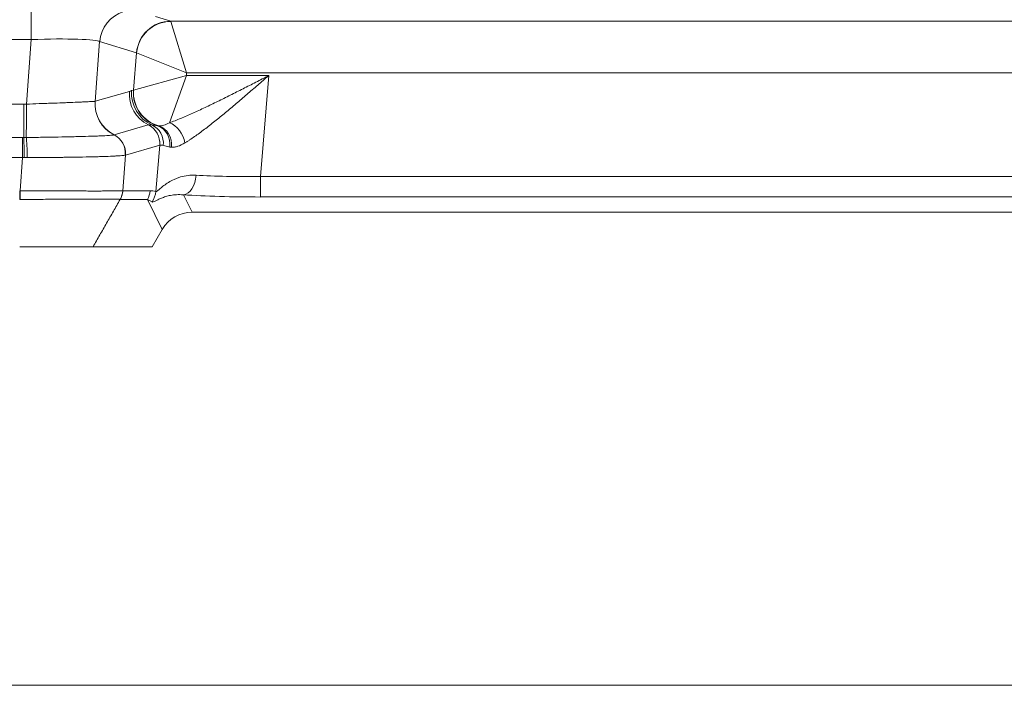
# Model space of a CAD drawing. Header units: millimetres. Extents: x 4 to 837, y 5 to 589.
# Tile 113 of 164: x 667.36 to 681.64, y 241.5 to 251.15. Entities that reach past the tile are written whole.
import ezdxf

# ---------------------------------------------------------------- set-up
doc = ezdxf.new("R2010")
doc.units = ezdxf.units.MM
doc.layers.add('1', color=7, linetype='Continuous', true_color=0xffffff)
doc.styles.add('ideas_simplex', font='simplex.shx')
doc.dimstyles.get("Standard").update_dxf_attribs({"dimtxt": 0.18, "dimasz": 0.18, "dimexe": 0.18, "dimexo": 0.0625, "dimgap": 0.09, "dimtad": 0, "dimtih": 1, "dimtoh": 1, "dimdec": 4, "dimzin": 0, "dimdsep": 46, "dimtxsty": 'Standard', "dimcen": 0.09, "dimadec": 0, "dimazin": 0, "dimtfac": 1, "dimtdec": 4, "dimtofl": 0, "dimtmove": 0, "dimatfit": 3, "dimfxl": 1, "dimtolj": 1, "dimtzin": 0, "dimarcsym": 0})

# ---------------------------------------------------------------- blocks, each defined once
blk = doc.blocks.new('_U11')
at = {"layer": '1', "color": 152, "lineweight": 13}
for p, q in [((686.391509, 321.859267), (606.996155, 321.859267)), ((658.921021, 247.859267), (606.996155, 247.859267))]:
    blk.add_line(p, q, dxfattribs=at)
at = {"layer": '1', "color": 27, "lineweight": 13}
blk.add_line((608.996155, 321.859267), (608.996155, 247.859267), dxfattribs=at)
at = {"layer": '1', "color": 87, "lineweight": 25}
for p, q in [((607.496155, 293.446767), (601.871155, 293.446767)), ((601.871155, 293.446767), (601.871155, 291.946767)), ((607.496155, 291.946767), (607.496155, 293.446767)), ((601.871155, 277.771767), (601.871155, 276.271767)), ((607.496155, 276.271767), (607.496155, 277.771767)), ((601.871155, 276.271767), (607.496155, 276.271767))]:
    blk.add_line(p, q, dxfattribs=at)
at = {"layer": '1', "color": 27, "lineweight": 18}
for points in [[(608.996155, 321.859267), (609.525136, 318.859269), (608.467174, 318.859265)], [(608.996155, 247.859267), (608.467174, 250.859265), (609.525136, 250.859269)]]:
    blk.add_solid(points, dxfattribs=at)
at = {"layer": '1', "color": 87, "linetype": 'Continuous', "lineweight": 25, "char_height": 3, "attachment_point": 7, "rotation": 90, "line_spacing_factor": 1.204819, "style": 'ideas_simplex'}
for s, insert in [('\\W1.2715;2.913', (607.342655, 277.719267)), ('\\W1.1250;74', (600.030155, 282.174267))]:
    blk.add_mtext(s, dxfattribs=dict(at, insert=insert))

msp = doc.modelspace()

# ---------------------------------------------------------------- linework, layer by layer
at = {"layer": '1', "color": 143, "linetype": 'Continuous', "lineweight": 13}
for p, q in [((667.53, 251.303), (667.53, 250.863)), ((669.333, 251.196), (669.552, 251.128)), ((669.552, 251.128), (708.231, 251.128)), ((669.554, 251.126), (669.783, 250.379)), ((667.53, 250.863), (661.253, 250.863)), ((667.459, 249.927), (667.53, 250.863)), ((668.521, 250.833), (668.456, 249.967)), ((669.056, 250.669), (668.521, 250.833)), ((669.013, 250.131), (669.057, 250.668)), ((669.057, 250.668), (669.783, 250.379)), ((669.013, 250.131), (669.78, 250.34)), ((669.533, 249.656), (669.78, 250.34)), ((669.783, 250.379), (669.78, 250.34)), ((669.78, 250.34), (670.973, 250.34)), ((708, 250.379), (669.783, 250.379)), ((670.973, 250.34), (670.854, 248.88)), ((668.985, 250.123), (669.012, 250.13)), ((668.458, 249.968), (668.954, 250.112)), ((661.361, 249.927), (667.422, 249.927)), ((667.422, 249.927), (667.422, 249.443)), ((668.732, 249.481), (669.227, 249.625)), ((661.38, 249.443), (667.403, 249.443)), ((667.403, 249.443), (667.403, 249.152)), ((669.392, 249.332), (668.897, 249.188)), ((669.337, 248.661), (669.392, 249.332)), ((667.403, 249.152), (661.38, 249.152)), ((667.367, 248.672), (667.403, 249.152)), ((668.897, 249.188), (668.858, 248.671)), ((670.854, 248.88), (706.929, 248.88)), ((670.854, 248.88), (670.854, 248.581)), ((668.858, 248.67), (669.252, 248.67)), ((669.735, 248.612), (669.861, 248.359)), ((706.929, 248.581), (670.854, 248.581)), ((669.213, 248.545), (668.819, 248.545)), ((669.43, 248.111), (669.213, 248.545))]:
    msp.add_line(p, q, dxfattribs=at)
at = {"layer": '1', "color": 143, "linetype": 'Continuous', "lineweight": 18}
for p, q in [((707.922, 248.359), (669.861, 248.359)), ((669.43, 248.111), (669.284, 247.859)), ((668.425, 247.859), (669.284, 247.859))]:
    msp.add_line(p, q, dxfattribs=at)
at = {"layer": '1', "color": 251, "linetype": 'Continuous', "lineweight": 18}
msp.add_line((632.039, 241.504), (745.744, 241.504), dxfattribs=at)
at = {"layer": '1', "color": 143, "linetype": 'Continuous', "lineweight": 13}
for centre, major_axis, ratio, start_param, end_param in [((669.018, 250.792), (-0.146, -0.478), 0.996014, 3.740438, 4.926838), ((669.552, 250.629), (0.146, 0.478), 0.996014, 0.297852, 1.785245), ((669.554, 250.628), (0.368, 0.339), 0.992996, 0.829626, 2.311967), ((669.531, 250.379), (-0.02, -0.75), 0.029238, 3.055122, 3.116209), ((667.519, 250.788), (-1.006, -0.038), 0.073389, 3.2207, 4.698766), ((669.035, 250.419), (-0.021, -0.25), 0.087194, 3.061499, 3.122585), ((669.508, 250.09), (-0.14, 0.48), 0.995643, 1.207413, 2.555209), ((669.51, 250.091), (0.339, -0.368), 0.991771, 3.890384, 5.271507), ((669.032, 250.38), (-0.021, -0.25), 0.087194, 0.033353, 0.094439), ((669.45, 250.072), (0.14, -0.48), 0.995643, 4.349005, 5.535429), ((669.481, 250.082), (0.14, -0.48), 0.995643, 4.349005, 5.581304), ((667.459, 249.892), (-0.001, -0.5), 0.000077, 4.642576, 5.827251), ((668.953, 249.927), (0.144, -0.479), 0.995612, 4.339649, 5.525656), ((668.954, 249.927), (0.14, -0.48), 0.995643, 4.349005, 5.535361), ((669.094, 249.357), (-0.084, 0.288), 0.995643, 4.349005, 5.535405), ((669.094, 249.357), (-0.074, 0.291), 0.995302, 4.382823, 5.569103), ((669.158, 249.352), (0.062, 0.293), 0.959628, 4.834927, 6.067475), ((669.271, 249.327), (0.059, 0.294), 0.895222, 4.815928, 6.167138), ((669.303, 249.323), (0.018, 0.299), 0.878856, 4.694224, 6.053686), ((669.533, 249.383), (-0.133, 0.269), 0.701534, 4.312995, 5.668073), ((667.422, 249.173), (-0.002, 0.3), 0.014605, 4.641342, 5.828738), ((667.458, 249.174), (-0.006, 0.3), 0.044184, 4.638292, 5.826805), ((668.596, 249.212), (-0.044, 0.297), 0.993716, 4.484311, 5.671202), ((668.599, 249.213), (-0.084, 0.288), 0.995643, 4.349005, 5.535405), ((668.598, 249.212), (-0.068, 0.292), 0.995069, 4.402956, 5.589592), ((669.735, 248.911), (0.019, 0.299), 0.621028, 3.245165, 4.701837), ((670.866, 249.026), (-1.507, -0.026), 0.096946, 0.891085, 1.561209), ((667.367, 248.693), (-0.002, 0.3), 0.000366, 1.640609, 2.094392), ((668.56, 248.696), (0.056, 0.295), 0.996153, 4.374299, 4.816677), ((668.954, 248.695), (0, 0.3), 0.996169, 4.18879, 4.631248), ((670.674, 246.808), (-1.543, 1.824), 0.244098, 5.976332, 6.079471), ((669.039, 248.685), (0.063, 0.293), 0.996129, 4.297262, 4.842485), ((670.866, 248.727), (-1.806, -0.001), 0.081028, 0.894014, 1.564138), ((670.376, 246.832), (-1.279, 1.72), 0.157063, 5.913872, 6.017011)]:
    msp.add_ellipse(centre, major_axis=major_axis, ratio=ratio, start_param=start_param, end_param=end_param, dxfattribs=at)
at = {"layer": '1', "color": 143, "linetype": 'Continuous', "lineweight": 18}
msp.add_ellipse((669.863, 247.858), major_axis=(0.225, -0.449), ratio=0.995894, start_param=2.679493, end_param=3.721496, dxfattribs=at)
at = {"layer": '1', "color": 143, "linetype": 'Continuous', "lineweight": 13}
for points, knots in [([(669.533, 249.656), (669.56, 249.666), (669.587, 249.676), (669.642, 249.697), (669.67, 249.709), (669.755, 249.744), (669.813, 249.769), (669.93, 249.822), (669.989, 249.849), (670.079, 249.892), (670.11, 249.906), (670.171, 249.936), (670.201, 249.951), (670.293, 249.995), (670.354, 250.026), (670.477, 250.087), (670.538, 250.118), (670.662, 250.181), (670.724, 250.212), (670.817, 250.26), (670.864, 250.284), (670.91, 250.308), (670.942, 250.324), (670.957, 250.332), (670.973, 250.34)], [0, 0, 0, 0, 0.0625, 0.0625, 0.125, 0.125, 0.25, 0.25, 0.375, 0.375, 0.4375, 0.4375, 0.5, 0.5, 0.625, 0.625, 0.75, 0.75, 0.875, 0.875, 0.9375, 0.96875, 0.96875, 1, 1, 1, 1]), ([(670.973, 250.34), (670.96, 250.328), (670.946, 250.317), (670.92, 250.294), (670.88, 250.26), (670.84, 250.225), (670.761, 250.157), (670.709, 250.112), (670.604, 250.023), (670.552, 249.978), (670.448, 249.89), (670.397, 249.847), (670.319, 249.783), (670.293, 249.762), (670.242, 249.72), (670.216, 249.699), (670.14, 249.638), (670.09, 249.599), (669.992, 249.524), (669.944, 249.488), (669.873, 249.439), (669.849, 249.423), (669.815, 249.4), (669.803, 249.392), (669.781, 249.378), (669.769, 249.371), (669.758, 249.364)], [0, 0, 0, 0, 0.03125, 0.03125, 0.0625, 0.125, 0.125, 0.25, 0.25, 0.375, 0.375, 0.5, 0.5, 0.5625, 0.5625, 0.625, 0.625, 0.75, 0.75, 0.875, 0.875, 0.9375, 0.9375, 0.96875, 0.96875, 1, 1, 1, 1]), ([(668.954, 250.112), (668.959, 250.114), (668.964, 250.115), (668.974, 250.119), (668.98, 250.121), (668.985, 250.123)], [0, 0, 0, 0, 0.5, 0.5, 1, 1, 1, 1]), ([(667.459, 249.927), (667.521, 249.929), (667.583, 249.931), (667.673, 249.935), (667.703, 249.936), (667.748, 249.937), (667.763, 249.938), (667.792, 249.939), (667.807, 249.939), (667.879, 249.942), (667.934, 249.944), (668.012, 249.947), (668.038, 249.948), (668.075, 249.95), (668.087, 249.95), (668.111, 249.951), (668.123, 249.952), (668.18, 249.954), (668.221, 249.956), (668.277, 249.958), (668.295, 249.959), (668.327, 249.96), (668.342, 249.961), (668.384, 249.963), (668.406, 249.964), (668.431, 249.965), (668.438, 249.966), (668.449, 249.966), (668.453, 249.967), (668.456, 249.967)], [0, 0, 0, 0, 0.125, 0.125, 0.1875, 0.1875, 0.21875, 0.21875, 0.25, 0.25, 0.375, 0.375, 0.4375, 0.4375, 0.46875, 0.46875, 0.5, 0.5, 0.625, 0.625, 0.6875, 0.6875, 0.75, 0.75, 0.875, 0.875, 0.9375, 0.9375, 1, 1, 1, 1]), ([(669.228, 249.625), (669.233, 249.626), (669.24, 249.627), (669.257, 249.628), (669.268, 249.627), (669.279, 249.626)], [0, 0, 0, 0, 0.5, 0.5, 1, 1, 1, 1]), ([(669.38, 249.611), (669.386, 249.611), (669.391, 249.611), (669.402, 249.611), (669.408, 249.612), (669.426, 249.615), (669.438, 249.618), (669.476, 249.629), (669.504, 249.641), (669.533, 249.656)], [0, 0, 0, 0, 0.125, 0.125, 0.25, 0.25, 0.5, 0.5, 1, 1, 1, 1]), ([(667.459, 249.443), (667.538, 249.444), (667.616, 249.445), (667.731, 249.447), (667.769, 249.447), (667.826, 249.448), (667.845, 249.448), (667.882, 249.449), (667.901, 249.449), (667.993, 249.451), (668.062, 249.453), (668.162, 249.455), (668.194, 249.456), (668.257, 249.457), (668.287, 249.458), (668.374, 249.461), (668.427, 249.462), (668.498, 249.465), (668.52, 249.466), (668.551, 249.467), (668.561, 249.468), (668.581, 249.469), (668.59, 249.469), (668.634, 249.471), (668.662, 249.473), (668.695, 249.476), (668.705, 249.477), (668.72, 249.478), (668.726, 249.479), (668.73, 249.48)], [0, 0, 0, 0, 0.125, 0.125, 0.1875, 0.1875, 0.21875, 0.21875, 0.25, 0.25, 0.375, 0.375, 0.4375, 0.4375, 0.5, 0.5, 0.625, 0.625, 0.6875, 0.6875, 0.71875, 0.71875, 0.75, 0.75, 0.875, 0.875, 0.9375, 0.9375, 1, 1, 1, 1]), ([(669.445, 249.328), (669.432, 249.331), (669.421, 249.333), (669.403, 249.335), (669.397, 249.334), (669.392, 249.333)], [0, 0, 0, 0, 0.5, 0.5, 1, 1, 1, 1]), ([(669.758, 249.364), (669.722, 249.343), (669.688, 249.326), (669.64, 249.31), (669.624, 249.306), (669.601, 249.303), (669.594, 249.302), (669.579, 249.301), (669.572, 249.301), (669.566, 249.302)], [0, 0, 0, 0, 0.5, 0.5, 0.75, 0.75, 0.875, 0.875, 1, 1, 1, 1]), ([(668.893, 249.187), (668.884, 249.185), (668.866, 249.183), (668.829, 249.18), (668.814, 249.179), (668.79, 249.177), (668.781, 249.177), (668.763, 249.175), (668.754, 249.175), (668.704, 249.172), (668.657, 249.17), (668.579, 249.168), (668.551, 249.167), (668.506, 249.165), (668.491, 249.165), (668.46, 249.164), (668.444, 249.164), (668.363, 249.162), (668.294, 249.16), (668.183, 249.158), (668.145, 249.158), (668.087, 249.157), (668.067, 249.156), (668.027, 249.156), (668.006, 249.156), (667.905, 249.154), (667.821, 249.154), (667.692, 249.153), (667.649, 249.152), (667.583, 249.152), (667.561, 249.152), (667.517, 249.152), (667.494, 249.152), (667.472, 249.152)], [0, 0, 0, 0, 0.125, 0.125, 0.1875, 0.1875, 0.21875, 0.21875, 0.25, 0.25, 0.375, 0.375, 0.4375, 0.4375, 0.46875, 0.46875, 0.5, 0.5, 0.625, 0.625, 0.6875, 0.6875, 0.71875, 0.71875, 0.75, 0.75, 0.875, 0.875, 0.9375, 0.9375, 0.96875, 0.96875, 1, 1, 1, 1]), ([(669.337, 248.661), (669.341, 248.659), (669.349, 248.664), (669.37, 248.679), (669.383, 248.691), (669.407, 248.711), (669.415, 248.718), (669.434, 248.732), (669.443, 248.74), (669.474, 248.763), (669.496, 248.778), (669.545, 248.808), (669.572, 248.823), (669.616, 248.842), (669.631, 248.849), (669.663, 248.86), (669.679, 248.866), (669.729, 248.881), (669.765, 248.888), (669.84, 248.897), (669.879, 248.899), (669.921, 248.896)], [0, 0, 0, 0, 0.125, 0.125, 0.25, 0.25, 0.3125, 0.3125, 0.375, 0.375, 0.5, 0.5, 0.625, 0.625, 0.6875, 0.6875, 0.75, 0.75, 0.875, 0.875, 1, 1, 1, 1]), ([(667.362, 248.672), (667.362, 248.672), (667.362, 248.672), (667.364, 248.672), (667.366, 248.672), (667.367, 248.672)], [0, 0, 0, 0, 0.075481, 0.075481, 1, 1, 1, 1]), ([(667.362, 248.672), (667.362, 248.65), (667.362, 248.627), (667.362, 248.584), (667.362, 248.563), (667.362, 248.543)], [0, 0, 0, 0, 0.5, 0.5, 1, 1, 1, 1]), ([(667.367, 248.672), (667.391, 248.672), (667.414, 248.672), (667.46, 248.672), (667.484, 248.671), (667.553, 248.671), (667.599, 248.671), (667.734, 248.671), (667.823, 248.672), (667.931, 248.671), (667.953, 248.671), (667.995, 248.671), (668.058, 248.671), (668.118, 248.67), (668.236, 248.669), (668.309, 248.668), (668.412, 248.667), (668.445, 248.667), (668.507, 248.667), (668.565, 248.668), (668.617, 248.668), (668.666, 248.669), (668.689, 248.67), (668.75, 248.671), (668.783, 248.671), (668.82, 248.672), (668.831, 248.672), (668.843, 248.671), (668.847, 248.671), (668.853, 248.671), (668.856, 248.671), (668.858, 248.671)], [0, 0, 0, 0, 0.03125, 0.03125, 0.0625, 0.0625, 0.125, 0.125, 0.25, 0.25, 0.28125, 0.28125, 0.3125, 0.375, 0.375, 0.5, 0.5, 0.5625, 0.5625, 0.625, 0.6875, 0.6875, 0.75, 0.75, 0.875, 0.875, 0.9375, 0.9375, 0.96875, 0.96875, 1, 1, 1, 1]), ([(668.858, 248.67), (668.856, 248.648), (668.852, 248.627), (668.839, 248.584), (668.83, 248.564), (668.819, 248.545)], [0, 0, 0, 0, 0.5, 0.5, 1, 1, 1, 1]), ([(669.735, 248.612), (669.7, 248.616), (669.667, 248.616), (669.606, 248.613), (669.577, 248.61), (669.538, 248.602), (669.525, 248.6), (669.5, 248.593), (669.489, 248.59), (669.455, 248.58), (669.435, 248.572), (669.398, 248.557), (669.381, 248.549), (669.359, 248.538), (669.352, 248.534), (669.339, 248.528), (669.332, 248.524), (669.315, 248.516), (669.306, 248.512), (669.29, 248.507), (669.285, 248.507), (669.281, 248.509)], [0, 0, 0, 0, 0.125, 0.125, 0.25, 0.25, 0.3125, 0.3125, 0.375, 0.375, 0.5, 0.5, 0.625, 0.625, 0.6875, 0.6875, 0.75, 0.75, 0.875, 0.875, 1, 1, 1, 1]), ([(668.819, 248.546), (668.817, 248.546), (668.814, 248.546), (668.808, 248.547), (668.804, 248.547), (668.792, 248.548), (668.782, 248.549), (668.746, 248.55), (668.714, 248.55), (668.654, 248.55), (668.632, 248.549), (668.584, 248.549), (668.534, 248.548), (668.477, 248.548), (668.416, 248.548), (668.385, 248.548), (668.284, 248.549), (668.213, 248.549), (668.099, 248.55), (668.06, 248.55), (667.999, 248.55), (667.979, 248.55), (667.937, 248.55), (667.917, 248.549), (667.811, 248.549), (667.725, 248.547), (667.593, 248.545), (667.549, 248.545), (667.481, 248.544), (667.459, 248.544), (667.413, 248.544), (667.391, 248.543), (667.368, 248.543)], [0, 0, 0, 0, 0.03125, 0.03125, 0.0625, 0.0625, 0.125, 0.125, 0.25, 0.25, 0.3125, 0.3125, 0.375, 0.4375, 0.4375, 0.5, 0.5, 0.625, 0.625, 0.6875, 0.6875, 0.71875, 0.71875, 0.75, 0.75, 0.875, 0.875, 0.9375, 0.9375, 0.96875, 0.96875, 1, 1, 1, 1])]:
    msp.add_open_spline(points, degree=3, knots=knots, dxfattribs=at)
for points, degree in [([(667.422, 249.927), (667.434, 249.927), (667.447, 249.927), (667.459, 249.927)], 3), ([(668.456, 249.967), (668.457, 249.967), (668.457, 249.967), (668.458, 249.968)], 3), ([(669.227, 249.625), (669.227, 249.625), (669.228, 249.625), (669.228, 249.625)], 3), ([(669.279, 249.626), (669.301, 249.623), (669.328, 249.618), (669.36, 249.613)], 3), ([(669.36, 249.613), (669.367, 249.612), (669.373, 249.611), (669.38, 249.611)], 3), ([(667.403, 249.443), (667.41, 249.443), (667.416, 249.443), (667.422, 249.443)], 3), ([(667.422, 249.443), (667.434, 249.443), (667.446, 249.443), (667.459, 249.443)], 3), ([(668.73, 249.48), (668.73, 249.48), (668.731, 249.48), (668.732, 249.48)], 3), ([(668.732, 249.48), (668.732, 249.481), (668.732, 249.481), (668.732, 249.481)], 3), ([(669.392, 249.333), (669.392, 249.333), (669.392, 249.333), (669.392, 249.332)], 3), ([(669.54, 249.305), (669.501, 249.314), (669.47, 249.323), (669.445, 249.328)], 3), ([(669.566, 249.302), (669.557, 249.302), (669.548, 249.303), (669.54, 249.305)], 3), ([(667.426, 249.152), (667.419, 249.152), (667.411, 249.152), (667.403, 249.152)], 3), ([(667.472, 249.152), (667.457, 249.152), (667.441, 249.152), (667.426, 249.152)], 3), ([(668.896, 249.188), (668.895, 249.188), (668.894, 249.188), (668.893, 249.187)], 3), ([(668.897, 249.188), (668.896, 249.188), (668.896, 249.188), (668.896, 249.188)], 3), ([(668.858, 248.671), (668.858, 248.671), (668.858, 248.671), (668.858, 248.671)], 3), ([(667.368, 248.543), (667.366, 248.543), (667.364, 248.543), (667.362, 248.543)], 3), ([(668.819, 248.545), (668.425, 247.859)], 1), ([(668.819, 248.546), (668.819, 248.546), (668.819, 248.546), (668.819, 248.546)], 3)]:
    msp.add_open_spline(points, degree=degree, dxfattribs=at)
at = {"layer": '1', "color": 143, "linetype": 'Continuous', "lineweight": 18}
msp.add_open_spline([(668.424, 247.859), (668.403, 247.859), (668.304, 247.859), (667.955, 247.859), (667.681, 247.859), (667.388, 247.859), (667.375, 247.859), (667.362, 247.859)], degree=3, knots=[0, 0, 0, 0, 0.444489, 0.444489, 0.97588, 0.97588, 1, 1, 1, 1], dxfattribs=at)

# ---------------------------------------------------------------- dimensions: what is measured, and where the dimension line sits
at = {"layer": '1', "color": 87, "linetype": 'Continuous', "lineweight": 25}
dim = msp.add_linear_dim(base=(608.996, 321.859), p1=(662.918, 247.859), p2=(688.892, 321.859), angle=270, text='<>\\P[\\C87;{\\H1.00x;\\Fsimplex.shx;2.913\\Fsimplex.shx;}\\C87; ]', dimstyle='Standard', override={"dimtxt": 3, "dimasz": 3, "dimexe": 2, "dimexo": 2.5, "dimgap": 1.5, "dimtad": 1, "dimtih": 0, "dimtoh": 0, "dimdec": 2, "dimlfac": 1, "dimzin": 8, "dimdsep": 44, "dimlunit": 2, "dimtxsty": 'ideas_simplex', "dimsah": 1, "dimse1": 0, "dimse2": 0, "dimsd1": 0, "dimsd2": 0, "dimclrd": 27, "dimclre": 152, "dimclrt": 87, "dimtol": 0, "dimtm": -0.1, "dimtfac": 0.5, "dimtdec": 2, "dimtofl": 1, "dimtmove": 0, "dimtzin": 8, "dimlwd": 13, "dimlwe": 13}, dxfattribs=at)
dim.commit()
dim.dimension.update_dxf_attribs({"geometry": '_U11', "text_midpoint": (608.996, 284.859), "dimtype": 160})

doc.saveas('drawing.dxf')
